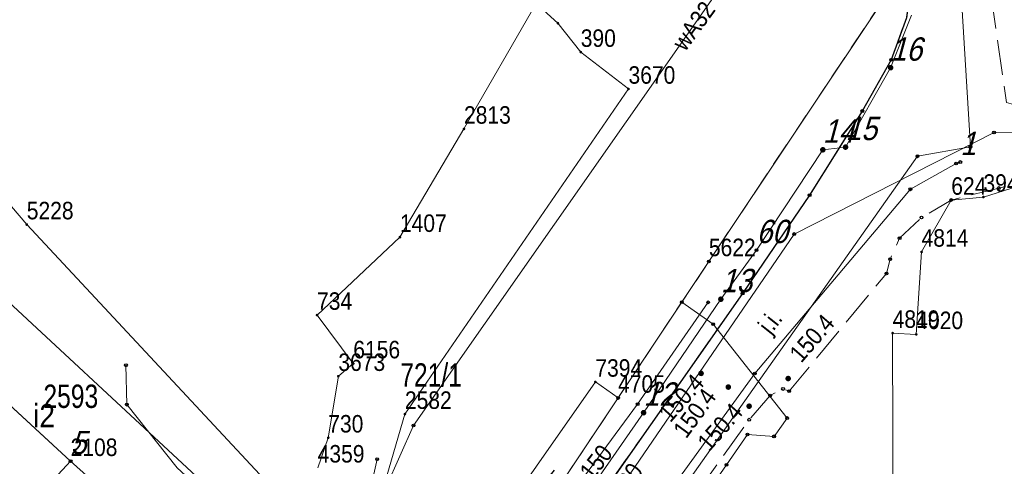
# Model space of a CAD drawing. Header units: metres. Extents: x 5548743 to 5556416, y 5707500 to 5714000.
# Tile 205 of 244: x 5554510 to 5554573, y 5710482 to 5710511. Entities that reach past the tile are written whole.
import ezdxf
from ezdxf.enums import TextEntityAlignment as Align

# ---------------------------------------------------------------- set-up
doc = ezdxf.new("R2010")
doc.units = ezdxf.units.M
for name, pattern in [('1.5_0.75', [2.25, 1.5, -0.75]), ('2.25_0.75', [3, 2.25, -0.75]), ('219-1000', [0])]:
    doc.linetypes.add(name, pattern=pattern)
doc.layers.get('0').update_dxf_attribs({"color": 2, "lineweight": 5})
doc.styles.get("Standard").update_dxf_attribs({"font": 'Working1250', "width": 0.75})

# ---------------------------------------------------------------- blocks, each defined once
blk = doc.blocks.new('PUNKTBUD')
at = {"color": 0}
blk.add_circle((0, 0), 0.09, dxfattribs=at)
blk = doc.blocks.new('203')
at = {"linetype": 'Continuous', "lineweight": 0}
h = blk.add_hatch(color=0, dxfattribs=at)
edge = h.paths.add_edge_path()
edge.add_arc((0, 0), 0.09, 0, 360)
blk = doc.blocks.new('SUEP1')
at = {"color": 0, "linetype": 'Continuous'}
for p, q in [((7.5, 0), (5.25, 0.75)), ((22.5, 0), (20.25, 0.75)), ((0, 0), (7.5, 0)), ((7.5, 0), (5.25, -0.75)), ((7.5, 0), (22.5, 0)), ((22.5, 0), (20.25, -0.75))]:
    blk.add_line(p, q, dxfattribs=at)
blk = doc.blocks.new('PW01')
at = {"linetype": 'Continuous', "lineweight": 13}
h = blk.add_hatch(color=0, dxfattribs=at)
edge = h.paths.add_edge_path()
edge.add_arc((0, 0), 0.18, 0, 360)
blk = doc.blocks.new('PIKIETAW1891')
at = {"color": 0}
blk.add_circle((0, 0), 0.09, dxfattribs=at)

msp = doc.modelspace()

# ---------------------------------------------------------------- linework, layer by layer
at = {"layer": '218-kontur użytku gruntowego', "color": 3, "linetype": 'CONTINUOUS', "lineweight": 18, "flags": 128}
for points in [[(5554565.73, 5710512.79), (5554554.2, 5710495.49)], [(5554544.49, 5710510.81), (5554543.09, 5710512.08)], [(5554545.96, 5710508.95), (5554544.49, 5710510.81)], [(5554549.03, 5710506.58), (5554545.96, 5710508.95)], [(5554534.65, 5710485.67), (5554549.03, 5710506.58)], [(5554571.86, 5710499.63), (5554575.38, 5710500.73)], [(5554567.88, 5710496.1), (5554569.79, 5710499.44)], [(5554569.79, 5710499.44), (5554571.86, 5710499.63)], [(5554567.54, 5710490.8), (5554567.88, 5710496.1)], [(5554554.2, 5710495.49), (5554548.36, 5710486.71)], [(5554566.06, 5710477.49), (5554566.02, 5710490.88)], [(5554566.02, 5710490.88), (5554567.54, 5710490.8)], [(5554548.36, 5710486.71), (5554541.04, 5710475.72)], [(5554531.69, 5710475.52), (5554534.65, 5710485.67)]]:
    msp.add_lwpolyline(points, dxfattribs=at)
at = {"layer": '219-działka ewidencyjna', "color": 7, "linetype": '219-1000', "lineweight": 18, "flags": 128}
for points in [[(5554565.73, 5710512.79), (5554554.2, 5710495.49)], [(5554543.09, 5710512.08), (5554538.45, 5710504.01)], [(5554543.09, 5710512.08), (5554544.49, 5710510.81)], [(5554544.49, 5710510.81), (5554545.96, 5710508.95)], [(5554545.96, 5710508.95), (5554549.03, 5710506.58)], [(5554549.03, 5710506.58), (5554534.65, 5710485.67)], [(5554503.66, 5710505.67), (5554510.33, 5710497.86)], [(5554538.45, 5710504.01), (5554534.33, 5710497.05)], [(5554575.38, 5710500.73), (5554571.86, 5710499.63)], [(5554569.79, 5710499.44), (5554567.88, 5710496.1)], [(5554571.86, 5710499.63), (5554569.79, 5710499.44)], [(5554510.33, 5710497.86), (5554526.78, 5710480.22)], [(5554534.33, 5710497.05), (5554529, 5710492.04)], [(5554567.88, 5710496.1), (5554567.54, 5710490.8)], [(5554554.2, 5710495.49), (5554548.36, 5710486.71)], [(5554501.2, 5710493.67), (5554513.15, 5710482.64)], [(5554529, 5710492.04), (5554531.33, 5710488.92)], [(5554566.02, 5710490.88), (5554566.06, 5710477.49)], [(5554566.02, 5710490.88), (5554567.54, 5710490.8)], [(5554531.33, 5710488.92), (5554530.37, 5710488.11)], [(5554530.37, 5710488.11), (5554529.72, 5710484.15)], [(5554546.9, 5710487.74), (5554539.32, 5710476.91)], [(5554546.9, 5710487.74), (5554548.36, 5710486.71)], [(5554548.36, 5710486.71), (5554533.88, 5710464.98)], [(5554534.65, 5710485.67), (5554531.69, 5710475.52)], [(5554529.72, 5710484.15), (5554529.04, 5710482.22)], [(5554513.15, 5710482.64), (5554510, 5710479.23)], [(5554513.15, 5710482.64), (5554521.51, 5710475.16)]]:
    msp.add_lwpolyline(points, dxfattribs=at)
at = {"layer": '312-budynek ewidencyjny', "color": 7, "linetype": 'CONTINUOUS', "lineweight": 35, "flags": 128}
for points in [[(5554504.61, 5710497.1), (5554523.64, 5710479.44)], [(5554513.15, 5710482.64), (5554508.64, 5710486.8)], [(5554520.48, 5710476.08), (5554513.15, 5710482.64)]]:
    msp.add_lwpolyline(points, dxfattribs=at)
at = {"layer": 'chodnik', "color": 7, "linetype": '1.5_0.75', "lineweight": 18, "flags": 128}
msp.add_lwpolyline([(5554532.08, 5710458.09), (5554531.99, 5710455.98), (5554532.25, 5710453.02), (5554532.74, 5710450.32), (5554533.44, 5710447.83), (5554534.68, 5710444.02), (5554534.99, 5710442.97), (5554536.74, 5710437), (5554542.49, 5710419.44), (5554543.85, 5710419.42), (5554545.3, 5710412.25), (5554545.96, 5710408.03), (5554547.16, 5710400.72), (5554548.24, 5710389.35), (5554548.88, 5710388.04), (5554548.49, 5710373.4), (5554548.49, 5710363.79), (5554546.86, 5710362.55), (5554548.47, 5710362.53), (5554549.27, 5710364.04), (5554549.91, 5710384.1), (5554549.03, 5710396.04), (5554548.86, 5710400.12), (5554547.7, 5710407.21), (5554544.82, 5710418.32), (5554537.56, 5710440.95), (5554534.1, 5710451.79), (5554533.79, 5710454.43), (5554533.73, 5710456.95), (5554534.22, 5710459.49), (5554534.96, 5710461.83), (5554535.76, 5710463.83), (5554541.56, 5710472.31), (5554556.37, 5710493.43), (5554560.68, 5710499.75), (5554564.07, 5710505.16), (5554565.93, 5710508.46), (5554566.9, 5710511.15), (5554567.37, 5710514.62), (5554567.26, 5710517.18), (5554566.47, 5710521.33), (5554565.49, 5710527.79), (5554564.19, 5710535.17), (5554562.95, 5710534.86), (5554565.38, 5710516.26), (5554565.73, 5710512.79), (5554554.2, 5710495.49), (5554548.36, 5710486.71), (5554541.04, 5710475.72), (5554533.88, 5710464.98), (5554532.8, 5710460.85)], close=True, dxfattribs=at)
at = {"layer": 'jezdnia', "color": 7, "linetype": '2.25_0.75', "lineweight": 18, "flags": 128}
msp.add_lwpolyline([(5554551.3, 5710418.13), (5554549.98, 5710420.22), (5554548.84, 5710422.52), (5554547.82, 5710425.26), (5554542.83, 5710440.47), (5554539.3, 5710451.3), (5554538.98, 5710452.88), (5554538.81, 5710454.33), (5554538.78, 5710455.82), (5554538.83, 5710457.11), (5554539.02, 5710458.29), (5554539.34, 5710459.33), (5554539.66, 5710460.14), (5554541.17, 5710462.9), (5554552.76, 5710479.69), (5554556.79, 5710485.31), (5554558.14, 5710486.87), (5554558.97, 5710487.29), (5554559.37, 5710487.15), (5554565.63, 5710494.72), (5554565.86, 5710495.64), (5554566.47, 5710496.99), (5554567.87, 5710498.31), (5554569.79, 5710499.44), (5554572.85, 5710500.21), (5554575.38, 5710500.73), (5554574.25, 5710505.45), (5554573.34, 5710505.71), (5554570.77, 5710523.5), (5554568.76, 5710534.51), (5554564.19, 5710535.17), (5554565.49, 5710527.79), (5554566.47, 5710521.33), (5554567.26, 5710517.18), (5554567.37, 5710514.62), (5554566.9, 5710511.15), (5554565.93, 5710508.46), (5554564.07, 5710505.16), (5554560.68, 5710499.75), (5554556.37, 5710493.43), (5554541.56, 5710472.31), (5554535.76, 5710463.83), (5554534.96, 5710461.83), (5554534.22, 5710459.49), (5554533.73, 5710456.95), (5554533.79, 5710454.43), (5554534.1, 5710451.79), (5554537.56, 5710440.95), (5554544.82, 5710418.32), (5554547.7, 5710407.21), (5554548.86, 5710400.12), (5554549.03, 5710396.04), (5554549.91, 5710384.1), (5554549.27, 5710364.04), (5554548.47, 5710362.53), (5554546.66, 5710357.04), (5554545.52, 5710347.27), (5554542.56, 5710337.71), (5554542.69, 5710336.23), (5554533.94, 5710305.94), (5554531.54, 5710294.25), (5554530.7, 5710289.26), (5554530.26, 5710286.71), (5554529.57, 5710282.69), (5554528.95, 5710279.05), (5554532.95, 5710279.32), (5554535.67, 5710286.43), (5554537.54, 5710291.34), (5554539.14, 5710298.49), (5554547.63, 5710334.83), (5554552.61, 5710352.25), (5554552.39, 5710352.3), (5554553.82, 5710353.87), (5554554.69, 5710354.84), (5554555.09, 5710360.54), (5554555.26, 5710365.27), (5554555.16, 5710369.61), (5554554.61, 5710373.21), (5554554.51, 5710375.14), (5554553.36, 5710389.04), (5554553.08, 5710390.19), (5554555.58, 5710397.68), (5554555.95, 5710398.1), (5554556.41, 5710398.2), (5554557.28, 5710397.88), (5554557.96, 5710398.35), (5554560.1, 5710406.11), (5554560.9, 5710407.26), (5554556.85, 5710411.07), (5554555.48, 5710412.59), (5554553.88, 5710414.46), (5554552.49, 5710416.32)], close=True, dxfattribs=at)
at = {"layer": 'krawężnik', "color": 7, "linetype": 'CONTINUOUS', "lineweight": 25, "flags": 128}
msp.add_lwpolyline([(5554564.19, 5710535.17), (5554565.49, 5710527.79), (5554566.47, 5710521.33), (5554567.26, 5710517.18), (5554567.37, 5710514.62), (5554566.9, 5710511.15), (5554565.93, 5710508.46), (5554564.07, 5710505.16), (5554560.68, 5710499.75), (5554556.37, 5710493.43), (5554541.56, 5710472.31), (5554535.76, 5710463.83), (5554534.96, 5710461.83), (5554534.22, 5710459.49), (5554533.73, 5710456.95), (5554533.79, 5710454.43), (5554534.1, 5710451.79), (5554537.56, 5710440.95), (5554544.82, 5710418.32), (5554547.7, 5710407.21), (5554548.86, 5710400.12), (5554549.03, 5710396.04), (5554549.91, 5710384.1), (5554549.27, 5710364.04)], dxfattribs=at)
at = {"layer": 'przewód elektroenergetyczny podziemny', "color": 1, "linetype": 'CONTINUOUS', "lineweight": 18, "flags": 128}
msp.add_lwpolyline([(5554552.46, 5710492.87), (5554554.47, 5710491.45), (5554559.24, 5710485.42), (5554558.39, 5710484.24), (5554556.69, 5710484.36), (5554555.33, 5710482.41), (5554540.86, 5710461.54), (5554539.55, 5710457.66), (5554539.38, 5710454.22), (5554540.08, 5710450.78), (5554549.16, 5710423.01), (5554554.23, 5710414.78), (5554555.56, 5710410.77), (5554556.76, 5710409.11), (5554564.81, 5710402.35), (5554602.28, 5710384.25), (5554612.23, 5710379.31), (5554650.18, 5710363.43), (5554674.33, 5710354.67), (5554714.73, 5710341.27), (5554738.42, 5710333.46), (5554741.19, 5710333.55), (5554744.01, 5710335.04)], dxfattribs=at)
at = {"layer": 'przewód gazowy', "color": 40, "linetype": 'CONTINUOUS', "lineweight": 18, "flags": 128}
msp.add_lwpolyline([(5554544.29, 5710434.61), (5554544.01, 5710435.4), (5554542.24, 5710440.38), (5554540.5, 5710445.73), (5554539.96, 5710447.86), (5554538.02, 5710455.2), (5554538.12, 5710456.76), (5554541.2, 5710464.5), (5554541.32, 5710464.73), (5554541.12, 5710464.86), (5554537.42, 5710467.17), (5554537.2, 5710467.35), (5554550, 5710485.76), (5554554.97, 5710493.06), (5554557.26, 5710496.22), (5554561.53, 5710502.67), (5554562.99, 5710502.84), (5554565.89, 5710507.95), (5554567.24, 5710511.33)], dxfattribs=at)
at = {"layer": 'przewód kanalizacyjny', "color": 34, "linetype": 'CONTINUOUS', "lineweight": 18, "flags": 128}
for points in [[(5554403.43, 5710635.81), (5554421.1, 5710605.89), (5554436.67, 5710613.08), (5554452.64, 5710620.71), (5554475.58, 5710633.69), (5554493.24, 5710644.62), (5554505.33, 5710636.12), (5554511.32, 5710631.05), (5554532.54, 5710615.46), (5554538.01, 5710606.53), (5554542.3, 5710598.85), (5554545.18, 5710592.28), (5554547.72, 5710585.05), (5554551.08, 5710576.4), (5554560.88, 5710550.1), (5554563.42, 5710544.78), (5554570, 5710519.72), (5554571.02, 5710502.86)], [(5554530.63, 5710451.33), (5554544.48, 5710475.04), (5554559.68, 5710497.25), (5554572.54, 5710503.78), (5554619.33, 5710504.63)], [(5554561.69, 5710324.6), (5554544.81, 5710332.13), (5554551.71, 5710361.06), (5554551.6, 5710406.67), (5554551.93, 5710415.84), (5554549.2, 5710419.88), (5554546.3, 5710426.31), (5554538.97, 5710448.84), (5554537.61, 5710454.97), (5554538.41, 5710460.89), (5554567.62, 5710502.25), (5554571.02, 5710502.86)], [(5554530.51, 5710467.62), (5554542.56, 5710476.73), (5554549.62, 5710486.31), (5554554.16, 5710492.86)], [(5554516.71, 5710488.81), (5554516.77, 5710486.28), (5554520, 5710482.21), (5554530.57, 5710472.48)], [(5554530.57, 5710472.48), (5554532.87, 5710482.78)]]:
    msp.add_lwpolyline(points, dxfattribs=at)
at = {"layer": 'przewód wodociągowy', "color": 5, "linetype": 'CONTINUOUS', "lineweight": 18, "flags": 128}
for points in [[(5554557.94, 5710517.44), (5554535.2, 5710484.94), (5554533.45, 5710481), (5554532.52, 5710478.48), (5554532.26, 5710472.15)], [(5554555.19, 5710401.39), (5554555.09, 5710401.89), (5554552.05, 5710403.4), (5554540.92, 5710442.31), (5554538.27, 5710450.68), (5554537.53, 5710455.59), (5554538.94, 5710461.82), (5554543.93, 5710470.01), (5554557.16, 5710488.28), (5554567.16, 5710500.13), (5554570.1, 5710501.79), (5554570.37, 5710501.88)]]:
    msp.add_lwpolyline(points, dxfattribs=at)

# ---------------------------------------------------------------- block references
at = {"layer": '203-punkt graniczny', "color": 7, "linetype": 'CONTINUOUS', "lineweight": 18}
for p in [(5554544.49, 5710510.81), (5554545.96, 5710508.95), (5554549.03, 5710506.58), (5554538.45, 5710504.01), (5554571.86, 5710499.63), (5554569.79, 5710499.44), (5554510.33, 5710497.86), (5554534.33, 5710497.05), (5554567.88, 5710496.1), (5554554.2, 5710495.49), (5554529, 5710492.04), (5554566.02, 5710490.88), (5554567.54, 5710490.8), (5554531.33, 5710488.92), (5554530.37, 5710488.11), (5554546.9, 5710487.74), (5554548.36, 5710486.71), (5554534.65, 5710485.67), (5554529.72, 5710484.15), (5554513.15, 5710482.64)]:
    msp.add_blockref('203', p, dxfattribs=at)
at = {"layer": 'pikieta naturalna', "color": 7, "linetype": 'CONTINUOUS', "lineweight": 13}
for p in [(5554553.7, 5710488.29), (5554559.3, 5710487.96), (5554555.45, 5710487.41), (5554556.79, 5710486.18)]:
    msp.add_blockref('PW01', p, dxfattribs=at)
at = {"layer": 'przewód elektroenergetyczny niskiego napięcia', "color": 1, "linetype": 'CONTINUOUS', "lineweight": 18, "rotation": 230.702}
msp.add_blockref('SUEP1', (5554544.26, 5710482.07), dxfattribs=at)
at = {"layer": 'Punkt budynku', "color": 5, "linetype": 'CONTINUOUS', "lineweight": 13}
msp.add_blockref('PUNKTBUD', (5554513.15, 5710482.64), dxfattribs=at)
at = {"layer": 'Punkt roboczy BDOT GESUT K1', "color": 6, "linetype": 'CONTINUOUS', "lineweight": 18}
for p in [(5554565.89, 5710507.95), (5554565.89, 5710507.95), (5554565.93, 5710508.46), (5554565.93, 5710508.46), (5554565.93, 5710508.46), (5554564.07, 5710505.16), (5554564.07, 5710505.16), (5554564.07, 5710505.16), (5554572.54, 5710503.78), (5554562.99, 5710502.84), (5554562.99, 5710502.84), (5554571.02, 5710502.86), (5554571.02, 5710502.86), (5554561.53, 5710502.67), (5554561.53, 5710502.67), (5554567.62, 5710502.25), (5554570.1, 5710501.79), (5554570.37, 5710501.88), (5554560.68, 5710499.75), (5554560.68, 5710499.75), (5554560.68, 5710499.75), (5554567.16, 5710500.13), (5554572.85, 5710500.21), (5554569.79, 5710499.44), (5554567.87, 5710498.31), (5554559.68, 5710497.25), (5554566.47, 5710496.99), (5554557.26, 5710496.22), (5554554.2, 5710495.49), (5554565.86, 5710495.64), (5554565.63, 5710494.72), (5554556.37, 5710493.43), (5554556.37, 5710493.43), (5554556.37, 5710493.43), (5554552.46, 5710492.87), (5554554.16, 5710492.86), (5554554.97, 5710493.06), (5554554.97, 5710493.06), (5554554.47, 5710491.45), (5554516.71, 5710488.81), (5554553.7, 5710488.29), (5554557.16, 5710488.28), (5554559.3, 5710487.96), (5554555.45, 5710487.41), (5554558.97, 5710487.29), (5554559.37, 5710487.15), (5554548.36, 5710486.71), (5554558.14, 5710486.87), (5554516.77, 5710486.28), (5554549.62, 5710486.31), (5554550, 5710485.76), (5554550, 5710485.76), (5554556.79, 5710486.18), (5554556.79, 5710485.31), (5554559.24, 5710485.42), (5554535.2, 5710484.94), (5554556.69, 5710484.36), (5554558.39, 5710484.24), (5554532.87, 5710482.78), (5554555.33, 5710482.41)]:
    msp.add_blockref('PIKIETAW1891', p, dxfattribs=at)
at = {"layer": 'rzedna', "color": 40, "linetype": 'CONTINUOUS', "lineweight": 18}
for p in [(5554565.89, 5710507.95), (5554562.99, 5710502.84), (5554561.53, 5710502.67), (5554554.97, 5710493.06), (5554550, 5710485.76)]:
    msp.add_blockref('PW01', p, dxfattribs=at)

# ---------------------------------------------------------------- texts
at = {"layer": '203-punkt graniczny-Atr103', "color": 7, "width": 0.9}
for s, p in [('390', (5554545.96, 5710508.95)), ('390', (5554545.96, 5710508.95)), ('3670', (5554549.03, 5710506.58)), ('3670', (5554549.03, 5710506.58)), ('2813', (5554538.45, 5710504.01)), ('2813', (5554538.45, 5710504.01)), ('394', (5554571.86, 5710499.63)), ('394', (5554571.86, 5710499.63)), ('624', (5554569.79, 5710499.44)), ('624', (5554569.79, 5710499.44)), ('5228', (5554510.33, 5710497.86)), ('5228', (5554510.33, 5710497.86)), ('1407', (5554534.33, 5710497.05)), ('1407', (5554534.33, 5710497.05)), ('4814', (5554567.88, 5710496.1)), ('4814', (5554567.88, 5710496.1)), ('5622', (5554554.2, 5710495.49)), ('5622', (5554554.2, 5710495.49)), ('734', (5554529, 5710492.04)), ('734', (5554529, 5710492.04)), ('4819', (5554566.02, 5710490.88)), ('4819', (5554566.02, 5710490.88)), ('4020', (5554567.54, 5710490.8)), ('4020', (5554567.54, 5710490.8)), ('6156', (5554531.33, 5710488.92)), ('6156', (5554531.33, 5710488.92)), ('3673', (5554530.37, 5710488.11)), ('3673', (5554530.37, 5710488.11)), ('7394', (5554546.9, 5710487.74)), ('7394', (5554546.9, 5710487.74)), ('4705', (5554548.36, 5710486.71)), ('4705', (5554548.36, 5710486.71)), ('2582', (5554534.65, 5710485.67)), ('2582', (5554534.65, 5710485.67)), ('730', (5554529.72, 5710484.15)), ('730', (5554529.72, 5710484.15)), ('2108', (5554513.15, 5710482.64)), ('2108', (5554513.15, 5710482.64)), ('4359', (5554529.04, 5710482.22)), ('4359', (5554529.04, 5710482.22))]:
    msp.add_text(s, height=1.125, dxfattribs=at).set_placement(p, align=Align.BOTTOM_LEFT)
at = {"layer": '211-numer działki ewidencyjnej', "color": 7, "linetype": 'CONTINUOUS', "lineweight": 18, "width": 0.79}
msp.add_text('721/1', height=1.5, dxfattribs=at).set_placement((5554534.35, 5710487.44))
at = {"layer": '312-oznaczenie budynku ewidencyjnego', "color": 7, "linetype": 'CONTINUOUS', "lineweight": 18, "width": 0.79}
msp.add_text('2593', height=1.5, dxfattribs=at).set_placement((5554511.4, 5710487.57), align=Align.TOP_LEFT)
at = {"layer": '312-oznaczenie budynku ewidencyjnego-Atr117', "color": 7, "width": 0.9}
msp.add_text('i2', height=1.5, dxfattribs=at).set_placement((5554511.44, 5710485.57), align=Align.MIDDLE_CENTER)
at = {"layer": 'jezdnia-Atr17', "color": 7, "width": 0.9}
msp.add_text('j.i.', height=1.125, rotation=51.632, dxfattribs=at).set_placement((5554558.16, 5710490.73))
at = {"layer": 'pikieta naturalna-Atr2', "color": 7, "width": 0.9}
for rotation, p in [(49.019, (5554560.14, 5710488.91)), (48.24, (5554551.72, 5710485.08)), (53.832, (5554552.74, 5710484.04)), (48.307, (5554554.21, 5710483.21))]:
    msp.add_text('150.4', height=1.125, rotation=rotation, dxfattribs=at).set_placement(p)
at = {"layer": 'przewód kanalizacyjny-Atr1', "color": 34, "width": 0.9}
for s, rotation, p in [('kD150', 52.31, (5554545.24, 5710480.38)), ('kD300', 54.314, (5554547.29, 5710479.14))]:
    msp.add_text(s, height=1.125, rotation=rotation, dxfattribs=at).set_placement(p, align=Align.MIDDLE_LEFT)
at = {"layer": 'przewód wodociągowy-Atr1', "color": 5, "width": 0.9}
msp.add_text('wA32', height=1.125, rotation=53.717, dxfattribs=at).set_placement((5554552.22, 5710509.27), align=Align.MIDDLE_LEFT)
at = {"layer": 'Punkt budynku-Atr104', "color": 5, "oblique": 15, "width": 0.9}
msp.add_text('5', height=1.5, dxfattribs=at).set_placement((5554513.15, 5710482.64), align=Align.BOTTOM_LEFT)
at = {"layer": 'Punkt roboczy BDOT GESUT K1-Atr103', "color": 6, "oblique": 15, "width": 0.9}
for s, p in [('16', (5554565.89, 5710507.95)), ('16', (5554565.89, 5710507.95)), ('15', (5554562.99, 5710502.84)), ('15', (5554562.99, 5710502.84)), ('14', (5554561.53, 5710502.67)), ('14', (5554561.53, 5710502.67)), ('1', (5554570.37, 5710501.88)), ('60', (5554557.26, 5710496.22)), ('13', (5554554.97, 5710493.06)), ('13', (5554554.97, 5710493.06)), ('12', (5554550, 5710485.76)), ('12', (5554550, 5710485.76))]:
    msp.add_text(s, height=1.5, dxfattribs=at).set_placement(p, align=Align.BOTTOM_LEFT)

doc.saveas('drawing.dxf')
